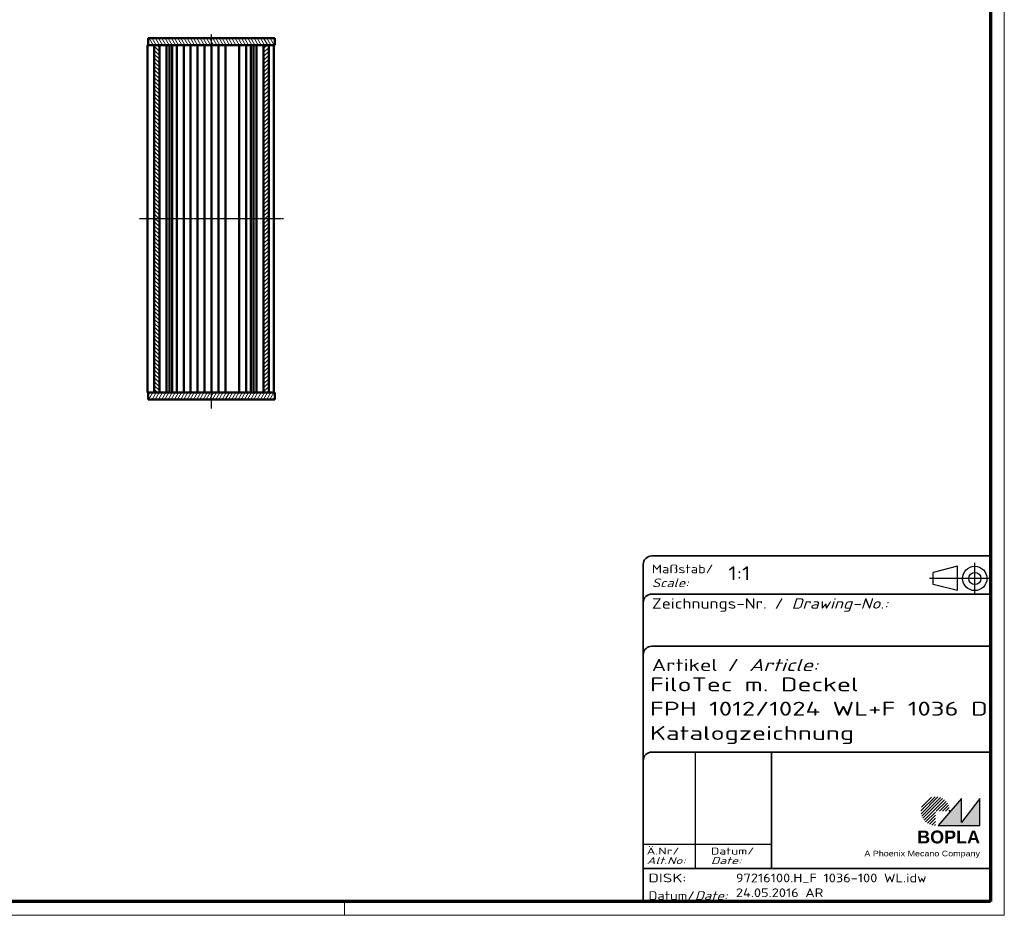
# Model space of a CAD drawing. Header units: millimetres. Extents: x 1 to 593, y 1 to 419.
# Tile 5 of 6: x 309 to 593, y 1 to 259. Entities that reach past the tile are written whole.
import ezdxf
from ezdxf.enums import TextEntityAlignment as Align

# ---------------------------------------------------------------- set-up
doc = ezdxf.new("R2010")
doc.units = ezdxf.units.MM
for name, pattern in [('ACAD_ISO04W100', [30, 24, -3, 0, -3]), ('CHAIN', [0.3543, 0.2362, -0.0295, 0.0591, -0.0295]), ('DASH_DOT', [0.37, 0.24, -0.06, 0.01, -0.06]), ('DASHED', [0.2067, 0.1654, -0.0413])]:
    doc.linetypes.add(name, pattern=pattern)
doc.layers.get('0').update_dxf_attribs({"lineweight": 25})
for name, color, linetype, lineweight in [('Mittellinie (ISO)', 1, 'DASH_DOT', 25), ('Rahmen (ISO)', 7, 'Continuous', 70), ('Schraffur (ISO)', 1, 'Continuous', 18), ('Sichtbar (ISO)', 7, 'Continuous', 50), ('Sichtbar schmal (ISO)', 1, 'Continuous', 25), ('Titel (ISO)', 5, 'Continuous', 50), ('Verdeckt (ISO)', 5, 'DASHED', 35)]:
    doc.layers.add(name, color=color, linetype=linetype, lineweight=lineweight)
doc.styles.add('Notiztext (DIN)', font='isocpeur.ttf', dxfattribs={"width": 1.1})
doc.styles.get("Standard").update_dxf_attribs({"font": 'isocpeur.ttf', "width": 1.1})
doc.styles.add('Textstil142', font='isocpeur.ttf', dxfattribs={"width": 1.4})
doc.styles.add('Textstil143', font='isocpeur.ttf', dxfattribs={"width": 1.4})
doc.styles.add('Textstil144', font='isocpeur.ttf', dxfattribs={"width": 1.4})
doc.styles.add('Textstil242', font='isocpeur.ttf', dxfattribs={"width": 1.2})
doc.styles.add('Textstil243', font='isocpeur.ttf', dxfattribs={"width": 1.4})
doc.styles.add('Textstil248', font='isocpeui.ttf', dxfattribs={"width": 1.2})
doc.styles.add('Textstil249', font='isocpeui.ttf', dxfattribs={"width": 1.4})
doc.styles.add('Textstil68', font='isocpeur.ttf', dxfattribs={"width": 1.2})

# ---------------------------------------------------------------- blocks, each defined once
blk = doc.blocks.new('Schriftfelder Katalogzeichnung')
at = {"layer": 'Schraffur (ISO)'}
h = blk.add_hatch(dxfattribs=at)
h.set_pattern_fill('ANSI31', color=1, scale=5.08, style=0)
h.set_pattern_definition([(45, (0, 0), (-0.4490128, 0.4490128), [])])
edge = h.paths.add_edge_path()
edge.add_line((395.78, 37.31), (391.63, 37.31))
edge.add_line((391.63, 37.31), (391.63, 33.16))
edge.add_arc((391.63, 37.31), 4.15, 0, 270, ccw=False)
blk.add_hatch(color=7, dxfattribs=at).paths.add_polyline_path([(392.48, 33.16), (404.48, 33.16), (404.48, 40.96), (399.18, 34.06), (399.18, 40.96)])
at = {"color": 5, "linetype": 'Continuous'}
for p, q in [((397.98, 107.81), (390.98, 106.06)), ((397.98, 100.81), (397.98, 107.81)), ((390.98, 102.56), (390.98, 106.06)), ((397.98, 100.81), (390.98, 102.56))]:
    blk.add_line(p, q, dxfattribs=at)
at = {"color": 1, "linetype": 'ACAD_ISO04W100'}
for p, q in [((402.98, 99.81), (402.98, 108.81)), ((407.48, 104.31), (389.98, 104.31))]:
    blk.add_line(p, q, dxfattribs=at)
at = {"color": 1, "linetype": 'Continuous', "lineweight": 25}
for p, q in [((322.48, 54.31), (322.48, 20.81)), ((307.48, 27.81), (344.48, 27.81))]:
    blk.add_line(p, q, dxfattribs=at)
at = {"color": 7, "linetype": 'Continuous'}
for p, q in [((399.18, 40.96), (392.48, 33.16)), ((404.48, 40.96), (399.18, 34.06)), ((399.18, 34.06), (399.18, 40.96)), ((404.48, 33.16), (404.48, 40.96)), ((392.48, 33.16), (404.48, 33.16))]:
    blk.add_line(p, q, dxfattribs=at)
at = {"color": 5, "linetype": 'Continuous'}
for radius in [3.5, 1.75]:
    blk.add_circle((402.98, 104.31), radius, dxfattribs=at)
at = {"layer": 'Titel (ISO)', "lineweight": 18}
for p, q in [((410.48, 7.31), (411.48, 7.31)), ((411.48, 7.31), (411.48, 8.31))]:
    blk.add_line(p, q, dxfattribs=at)
at = {"layer": 'Verdeckt (ISO)', "color": 5, "linetype": 'Continuous', "lineweight": 35}
for p, q in [((407.48, 110.81), (309.98, 110.81)), ((307.48, 108.31), (307.48, 11.31)), ((407.48, 99.81), (309.98, 99.81)), ((407.48, 84.81), (309.98, 84.81)), ((407.48, 54.31), (309.98, 54.31)), ((407.48, 20.81), (307.48, 20.81))]:
    blk.add_line(p, q, dxfattribs=at)
at = {"layer": 'Verdeckt (ISO)', "color": 5, "linetype": 'Continuous'}
blk.add_line((344.48, 54.31), (344.48, 20.81), dxfattribs=at)
at = {"layer": 'Verdeckt (ISO)', "color": 5, "linetype": 'Continuous', "lineweight": 35}
for centre in [(309.98, 108.31), (309.98, 97.31), (309.98, 82.31), (309.98, 51.81)]:
    blk.add_arc(centre, 2.5, 90, 180, dxfattribs=at)
at = {"color": 5, "style": 'Textstil142', "width": 1.4}
blk.add_text('DISK:', height=2.5, dxfattribs=at).set_placement((308.98, 16.81))
at = {"color": 7, "insert": (309.98, 77.64), "char_height": 3.5, "attachment_point": 7}
blk.add_mtext('\\fISOCPEUR|b0|i0;\\W1.30;\\H3.5000;Artikel / \\fISOCPEUR|b0|i1;\\W1.30;\\H3.5000;Article:', dxfattribs=at)
at = {"color": 5, "insert": (308.98, 11.72), "char_height": 2.5, "attachment_point": 7}
blk.add_mtext('\\fISOCPEUR|b0|i0;\\W1.20;\\H2.5000;Datum/\\fISOCPEUR|b0|i1;\\W1.20;\\H2.5000;Date:', dxfattribs=at)
at = {"color": 5, "style": 'Textstil68', "width": 1.2}
for tag, p in [('DATEINAME_001', (334.18, 16.81)), ('ERSTELLUNGSDATUM_001', (334.18, 12.56)), ('50-Namenskürzel_001', (354.18, 12.56))]:
    blk.add_attdef(tag, p, '', height=2.5, dxfattribs=at)
at = {"layer": 'Sichtbar schmal (ISO)', "color": 1}
for s, height, style, width, p in [('Maßstab/', 2.5, 'Textstil68', 1.2, (309.98, 105.81)), ('Scale:', 2.5, 'Textstil248', 1.2, (309.98, 101.81)), ('Ä.Nr/', 2, 'Textstil144', 1.4, (308.48, 24.81)), ('Datum/', 2, 'Textstil144', 1.4, (326.98, 24.81)), ('Alt.No:', 2, 'Textstil249', 1.4, (308.48, 22.06)), ('Date:', 2, 'Textstil249', 1.4, (326.98, 22.06))]:
    blk.add_text(s, height=height, dxfattribs=dict(at, style=style, width=width)).set_placement(p)
at = {"layer": 'Sichtbar schmal (ISO)', "color": 1, "insert": (309.98, 94.71), "char_height": 3, "attachment_point": 7}
blk.add_mtext('\\fISOCPEUR|b0|i0;\\W1.20;\\H3.0000;Zeichnungs-Nr. / \\fISOCPEUR|b0|i1;\\W1.20;\\H3.0000;Drawing-No.:', dxfattribs=at)
at = {"layer": 'Sichtbar schmal (ISO)', "color": 1, "style": 'Textstil144', "width": 1.4}
for tag, p in [('19-Ä-Nr._-10-', (309.48, 53.56)), ('18-Ä-Nr._-9-', (309.48, 51.06)), ('19-Datum_-10-', (324.48, 53.56)), ('18-Datum_-9-', (324.48, 51.06)), ('17-Ä-Nr._-8-', (309.48, 48.56)), ('17-Datum_-8-', (324.48, 48.56)), ('16-Ä-Nr._-7-', (309.48, 46.06)), ('16-Datum_-7-', (324.48, 46.06)), ('15-Ä-Nr._-6-', (309.48, 43.56)), ('15-Datum_-6-', (324.48, 43.56)), ('14-Ä-Nr._-5-', (309.48, 41.06)), ('14-Datum_-5-', (324.48, 41.06)), ('13-Ä-Nr._-4-', (309.48, 38.56)), ('13-Datum_-4-', (324.48, 38.56)), ('12-Ä-Nr._-3-', (309.48, 36.06)), ('11-Ä-Nr._-2-', (309.48, 33.56)), ('12-Datum_-3-', (324.48, 36.06)), ('10-Ä-Nr._-1-', (309.48, 31.06)), ('11-Datum_-2-', (324.48, 33.56)), ('10-Datum_-1-', (324.48, 31.06))]:
    blk.add_attdef(tag, text='', height=2, dxfattribs=at).set_placement(p, align=Align.TOP_LEFT)
at = {"layer": 'Titel (ISO)', "color": 7, "insert": (404.48, 27.96), "char_height": 3.7, "width": 19.8847, "attachment_point": 9, "style": 'Notiztext (DIN)'}
blk.add_mtext('\\fArial|b1|i0;\\H3.7000;BOPLA', dxfattribs=at)
at = {"layer": 'Titel (ISO)', "color": 5, "insert": (404.48, 23.81), "char_height": 1.6, "width": 34.8824, "attachment_point": 9, "style": 'Notiztext (DIN)'}
blk.add_mtext('\\fArial|b0|i0;\\W1.15;\\H1.6000;A Phoenix Mecano Company', dxfattribs=at)
at = {"layer": 'Titel (ISO)', "color": 7}
for tag, p, height, style, width in [('02-Maßstab_001', (332, 103.81), 4, 'Textstil242', 1.2), ('07-Artikel-Modell_001', (309.43, 71.81), 3.98, 'Textstil243', 1.4), ('08-Artikel-Benennung_001', (309.42, 64.81), 4, 'Textstil143', 1.4), ('09-Artikel-Benennung_(2.Zeile)_001', (309.43, 57.81), 3.98, 'Textstil243', 1.4)]:
    blk.add_attdef(tag, p, '', height=height, dxfattribs=dict(at, style=style, width=width))
at = {"layer": 'Titel (ISO)', "color": 7, "style": 'Textstil143', "width": 1.4}
blk.add_attdef('03-Zchn.Nr.', text='', height=4, dxfattribs=at).set_placement((332.48, 92.31), align=Align.TOP_LEFT)
blk = doc.blocks.new('Ränder Bopla-A2-Rahmen')
at = {"layer": 'Rahmen (ISO)', "color": 1, "lineweight": 18}
for p, q in [((593, 1), (593, 419)), ((403, 5), (403, 1)), ((1, 1), (593, 1))]:
    blk.add_line(p, q, dxfattribs=at)
at = {"layer": 'Rahmen (ISO)', "color": 91, "lineweight": 70}
for p, q in [((589, 415), (589, 5)), ((589, 5), (20, 5))]:
    blk.add_line(p, q, dxfattribs=at)

msp = doc.modelspace()

# ---------------------------------------------------------------- hatches: boundary and pattern name
at = {"layer": 'Schraffur (ISO)'}
h = msp.add_hatch(dxfattribs=at)
h.set_pattern_fill('ANSI31', color=256, scale=6.35, angle=75.000175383, style=0)
h.set_pattern_definition([(120.00018, (0, 0), (-0.6874064, -0.3968771), [])])
h.paths.add_polyline_path([(346.4156826, 251.5762083), (348.1656826, 251.5762083), (349.6656826, 251.5762083), (379.6656826, 251.5762083), (381.1656826, 251.5762083), (382.9156826, 251.5762083), (382.9156826, 253.5762083), (346.4156826, 253.5762083)])
h = msp.add_hatch(dxfattribs=at)
h.set_pattern_fill('ANSI31', color=256, scale=6.35, angle=90.000210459, style=0)
h.set_pattern_definition([(135.0002, (0, 0), (-0.561264, -0.561268), [])])
h.paths.add_polyline_path([(348.1656826, 151.5762083), (349.6656826, 151.5762083), (349.6656826, 251.5762083), (348.1656826, 251.5762083)])
h = msp.add_hatch(dxfattribs=at)
h.set_pattern_fill('ANSI31', color=256, scale=6.35, style=0)
h.set_pattern_definition([(45, (0, 0), (-0.561266, 0.561266), [])])
h.paths.add_polyline_path([(381.1656826, 251.5762083), (379.6656826, 251.5762083), (379.6656826, 151.5762083), (381.1656826, 151.5762083)])
h = msp.add_hatch(dxfattribs=at)
h.set_pattern_fill('ANSI31', color=256, scale=6.35, angle=14.999977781, style=0)
h.set_pattern_definition([(59.99998, (0, 0), (-0.6874075, 0.3968753), [])])
h.paths.add_polyline_path([(382.9156826, 151.5762083), (381.1656826, 151.5762083), (379.6656826, 151.5762083), (349.6656826, 151.5762083), (348.1656826, 151.5762083), (346.4156826, 151.5762083), (346.4156826, 149.5762083), (382.9156826, 149.5762083)])

# ---------------------------------------------------------------- linework, layer by layer
at = {"layer": 'Mittellinie (ISO)', "linetype": 'CHAIN'}
for p, q in [((364.6656826, 146.945994), (364.6656826, 254.7323431)), ((385.4156826, 201.5762083), (343.9156826, 201.5762083))]:
    msp.add_line(p, q, dxfattribs=at)
at = {"layer": 'Sichtbar (ISO)'}
for p, q in [((382.9156826, 253.5762083), (346.4156826, 253.5762083)), ((346.4156826, 253.5762083), (346.4156826, 251.5762083)), ((382.9156826, 251.5762083), (382.9156826, 253.5762083)), ((346.2656826, 251.5762083), (346.2656826, 151.5762083)), ((346.2656826, 251.5762083), (346.4156826, 251.5762083)), ((346.4156826, 251.5762083), (382.9156826, 251.5762083)), ((349.6656826, 251.5762083), (348.1656826, 251.5762083)), ((348.1656826, 251.5762083), (348.1656826, 151.5762083)), ((349.6656826, 151.5762083), (349.6656826, 251.5762083)), ((351.7310778, 151.5762083), (351.7310778, 251.5762083)), ((352.5593658, 251.5762083), (352.5593658, 151.5762083)), ((353.3656826, 151.5762083), (353.3656826, 251.5762083)), ((354.6656826, 151.5762083), (354.6656826, 251.5762083)), ((356.6656826, 251.5762083), (356.6656826, 151.5762083)), ((358.6656826, 151.5762083), (358.6656826, 251.5762083)), ((360.6656826, 251.5762083), (360.6656826, 151.5762083)), ((362.6656826, 151.5762083), (362.6656826, 251.5762083)), ((364.6656826, 251.5762083), (364.6656826, 151.5762083)), ((366.6656826, 151.5762083), (366.6656826, 251.5762083)), ((368.6656826, 251.5762083), (368.6656826, 151.5762083)), ((372.6656826, 151.5762083), (372.6656826, 251.5762083)), ((374.6656826, 251.5762083), (374.6656826, 151.5762083)), ((375.9656826, 251.5762083), (375.9656826, 151.5762083)), ((376.7719994, 251.5762083), (376.7719994, 151.5762083)), ((377.6002874, 251.5762083), (377.6002874, 151.5762083)), ((381.1656826, 251.5762083), (379.6656826, 251.5762083)), ((379.6656826, 251.5762083), (379.6656826, 151.5762083)), ((381.1656826, 151.5762083), (381.1656826, 251.5762083)), ((382.6656826, 151.5762083), (382.6656826, 251.5762083)), ((346.4156826, 151.5762083), (346.2656826, 151.5762083)), ((382.9156826, 151.5762083), (346.4156826, 151.5762083)), ((346.4156826, 151.5762083), (346.4156826, 149.5762083)), ((348.1656826, 151.5762083), (349.6656826, 151.5762083)), ((379.6656826, 151.5762083), (381.1656826, 151.5762083)), ((382.9156826, 149.5762083), (382.9156826, 151.5762083)), ((346.4156826, 149.5762083), (382.9156826, 149.5762083))]:
    msp.add_line(p, q, dxfattribs=at)

# ---------------------------------------------------------------- block references
msp.add_blockref('Ränder Bopla-A2-Rahmen', (0, 0))
msp.add_blockref('Schriftfelder Katalogzeichnung', (181.5158395, -6.3067288)).add_auto_attribs({'DATEINAME_001': '97216100.H_F 1036-100 WL.idw', 'ERSTELLUNGSDATUM_001': '24.05.2016', '07-Artikel-Modell_001': 'FiloTec m. Deckel', '50-Namenskürzel_001': 'AR', '02-Maßstab_001': '1:1', '08-Artikel-Benennung_001': 'FPH 1012/1024 WL+F 1036 D', '09-Artikel-Benennung_(2.Zeile)_001': 'Katalogzeichnung'})

doc.saveas('drawing.dxf')
